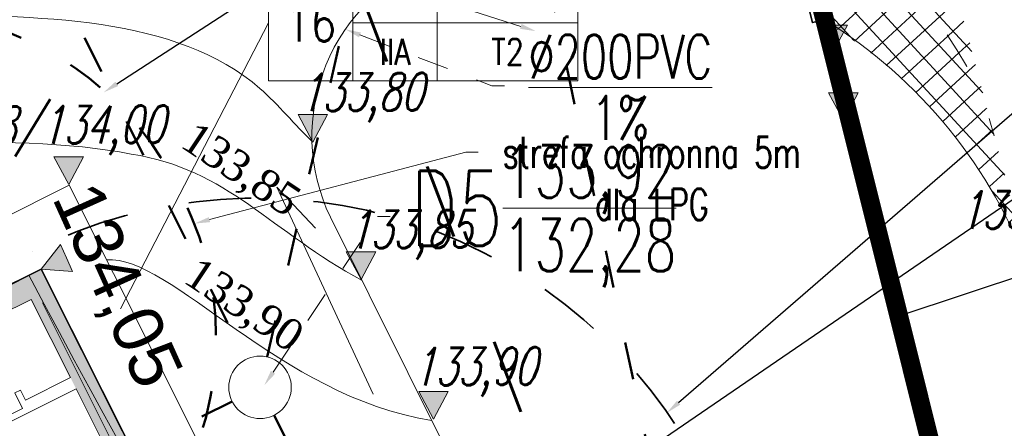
# Model space of a CAD drawing. Header units: metres. Extents: x 7472034 to 8440138, y 5890133 to 5961460.
# Tile 74 of 103: x 8439523 to 8439538, y 5890401 to 5890408. Entities that reach past the tile are written whole.
import ezdxf
from ezdxf import colors
from ezdxf.entities.mleader import LeaderData, LeaderLine
from ezdxf.enums import TextEntityAlignment as Align
from ezdxf.math import Vec2, Vec3

# ---------------------------------------------------------------- set-up
doc = ezdxf.new("R2010")
doc.units = ezdxf.units.M
doc.header["$MEASUREMENT"] = 0
for name, pattern in [('$0$L218_500', [1, 0.5, -0.5]), ('0.5_0.5', [1, 0.5, -0.5]), ('ACAD_ISO03W100', [30, 12, -18]), ('BUW', [1.5, 1, -0.5]), ('CENTER', [2, 1.25, -0.25, 0.25, -0.25]), ('DASHED', [19.05, 12.7, -6.35]), ('DASHED2', [0.375, 0.25, -0.125])]:
    doc.linetypes.add(name, pattern=pattern)
doc.layers.get('0').update_dxf_attribs({"linetype": 'CONTINUOUS', "lineweight": 5})
for name, color, linetype, lineweight in [('### Krawężnik', 6, 'CONTINUOUS', 5), ('### Krawężnik najazdowy', 6, 'ACAD_ISO03W100', 5), ('### rzędne', 172, 'CONTINUOUS', 5), ('$0$### wypełnienie kostka', 142, 'CONTINUOUS', 15), ('___DR.warstwice', 7, 'CONTINUOUS', 5), ('__GRANICA', 5, 'ACAD_ISO03W100', 80), ('_a_widok', 7, 'CONTINUOUS', 5), ('_IS.2P.KS.rura', 32, 'ACAD_ISO03W100', 50), ('_IS.BLOK.KD.doziemne', 7, 'CONTINUOUS', 5), ('_IS.BLOK.KS', 7, 'CONTINUOUS', 5), ('_IS.BLOK.T', 7, 'CONTINUOUS', 5), ('_IS.KD.B.rura', 124, 'ACAD_ISO03W100', 50), ('_IS.KD.B.studnia', 122, 'CONTINUOUS', 13), ('_IS.KD.krata', 114, 'CONTINUOUS', 30), ('_IS.KD.opis.1', 138, 'CONTINUOUS', 18), ('_IS.KD.opis.2', 7, 'CONTINUOUS', 18), ('_STREFA.ODDZIALYWANIA', 32, 'DASHED2', 35), ('_T_strefa_opis', 178, 'CONTINUOUS', 18), ('a_opisy', 7, 'CONTINUOUS', 18), ('drzwi', 7, 'CONTINUOUS', 20), ('dystrybutor', 252, 'CONTINUOUS', 15), ('E_BLOK', 170, 'CONTINUOUS', 20), ('E_OPIS_170', 170, 'CONTINUOUS', 30), ('T_strefa-5', 200, 'ACAD_ISO03W100', 50), ('ZAG-OBRYS070', 7, 'CONTINUOUS', 70)]:
    doc.layers.add(name, color=color, linetype=linetype, lineweight=lineweight)
for name, color, linetype, lineweight, plot in [('-IS.NO', 21, 'CONTINUOUS', 30, False), ('_IS.A.śmieci', 21, 'CONTINUOUS', 30, False), ('_IS_NO', 11, 'CONTINUOUS', 20, False)]:
    doc.layers.add(name, color=color, linetype=linetype, lineweight=lineweight, plot=plot)
for name, color, linetype in [('2D - Ogólne', 7, 'CONTINUOUS'), ('Kraw_parking', 7, 'DASHED'), ('ogródek', 5, 'CONTINUOUS'), ('Rzuty', 3, 'CONTINUOUS')]:
    doc.layers.add(name, color=color, linetype=linetype)
doc.styles.add('ARIAL', font='arial.ttf')
doc.styles.add('ROMANS', font='ROMANS.shx', dxfattribs={"width": 0.8})
doc.styles.add('RS', font='Romans.shx', dxfattribs={"width": 0.7})
doc.styles.add('style2', font='romans.shx', dxfattribs={"width": 0.7, "oblique": 15})
doc.styles.add('wojtek 1', font='times.ttf', dxfattribs={"height": 0.6})
doc.dimstyles.new('1', dxfattribs={"dimscale": 0.04, "dimtxt": 5, "dimasz": 25, "dimexe": 1, "dimexo": 0, "dimgap": 1, "dimtad": 1, "dimdec": 1, "dimrnd": 0.5, "dimdsep": 46, "dimtxsty": 'ROMANS', "dimcen": 0, "dimclrt": 2, "dimadec": 0, "dimazin": 0, "dimtfac": 1, "dimtdec": 1, "dimtofl": 0, "dimtmove": 2, "dimatfit": 3, "dimfxl": 0, "dimtolj": 1, "dimarcsym": 0})
pattern_1 = [(132.580757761, (8673865.75893, -4017014.2359), (-0.233782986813, -0.214829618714), []), (222.580757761, (8673865.75893, -4017014.2359), (0.214829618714, -0.233782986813), [])]

# ---------------------------------------------------------------- blocks, each defined once
blk = doc.blocks.new('A$C6A91272F')
at = {"ltscale": 0.1}
h = blk.add_hatch(color=256, dxfattribs=at)
h.dxf.hatch_style = 1
edge = h.paths.add_edge_path()
edge.add_line((705.3, 1004.6), (1.3, 1004.6))
edge.add_line((1.3, 1004.6), (1.3, 80.6))
edge.add_line((1.3, 80.6), (37.3, 80.6))
edge.add_line((37.3, 80.6), (37.3, 116.4))
edge.add_line((37.3, 116.4), (37.3, 127.6))
edge.add_line((37.3, 127.6), (37.3, 968.6))
edge.add_line((37.3, 968.6), (705.3, 968.6))
edge.add_line((705.3, 968.6), (705.3, 1004.6))
blk.add_lwpolyline([(1.3, 80.6), (1305.3, 80.6), (1305.3, 1004.6), (1.3, 1004.6)], close=True, dxfattribs=at)
at = {"layer": 'dystrybutor', "color": 8}
for p, q in [((462.8, 1004.6), (1.3, 1004.6)), ((37.3, 888.1), (37.3, 968.6)), ((37.3, 968.6), (177.3, 968.6)), ((37.3, 888.1), (37.3, 968.6)), ((37.3, 968.6), (177.3, 968.6)), ((177.3, 968.6), (177.3, 888.1)), ((177.3, 968.6), (177.3, 888.1)), ((197.3, 839.1), (197.3, 968.6)), ((197.3, 968.6), (392.3, 968.6)), ((197.3, 839.1), (197.3, 968.6)), ((197.3, 968.6), (392.3, 968.6)), ((177.3, 888.1), (159.3, 888.1)), ((159.3, 888.1), (159.3, 878.1)), ((177.3, 888.1), (159.3, 888.1)), ((159.3, 888.1), (159.3, 878.1)), ((159.3, 878.1), (187.3, 878.1)), ((159.3, 878.1), (187.3, 878.1)), ((187.3, 878.1), (187.3, 839.1)), ((187.3, 878.1), (187.3, 839.1))]:
    blk.add_line(p, q, dxfattribs=at)
at = {"layer": 'dystrybutor', "color": 8, "ltscale": 0.1}
blk.add_line((705.3, 982.1), (50.3, 982.1), dxfattribs=at)
at = {"layer": 'ogródek', "color": 0}
blk.add_line((1.3, 1004.6), (1.3, 80.6), dxfattribs=at)
blk.add_lwpolyline([(1305.3, 1004.6), (1.3, 1004.6), (1.3, 80.6), (1305.3, 80.6)], close=True, dxfattribs=at)
blk = doc.blocks.new('23123')
at = {"layer": 'a_opisy', "linetype": '$0$L218_500'}
blk.add_hatch(color=250, dxfattribs=at).paths.add_polyline_path([(8443019.233, 5888878.045), (8443018.761, 5888878.045), (8443018.289, 5888878.045), (8443018.761, 5888877.161)])
at = {"layer": 'a_opisy', "color": 250, "linetype": 'CENTER'}
for points in [[(8443018.289, 5888878.045), (8443018.761, 5888878.045)], [(8443019.233, 5888878.045), (8443018.761, 5888877.161), (8443018.289, 5888878.045)], [(8443018.289, 5888878.045), (8443018.761, 5888877.161), (8443019.233, 5888878.045)], [(8443019.233, 5888878.045), (8443018.761, 5888878.045)]]:
    blk.add_lwpolyline(points, dxfattribs=at)
blk = doc.blocks.new('A$C5FF37710')
at = {"layer": '### rzędne', "color": 0, "lineweight": 13, "flags": 128}
blk.add_lwpolyline([(78.51, 33.155), (76.973, 36.468), (77.587, 35.81)], dxfattribs=at)
blk = doc.blocks.new('A$C57F34CC8')
at = {"layer": '__GRANICA', "color": 246, "lineweight": 60, "ltscale": 0.1}
blk.add_lwpolyline([(104.547, 61.491), (124.753, 8.665), (116.278, 0), (87.502, 5.853), (75.537, 9.185), (65.12, 10.793), (52.658, 12.238), (35.114, 14.256), (31.171, 14.725), (0, 23.879)], dxfattribs=at)
blk = doc.blocks.new('A$C1D2679FE')
at = {"layer": '$0$### wypełnienie kostka'}
h = blk.add_hatch(dxfattribs=at)
h.set_pattern_fill('ANSI37', color=251, scale=0.1, angle=447.5808, style=0)
h.set_pattern_definition(pattern_1)
edge = h.paths.add_edge_path()
edge.add_arc((246.286, 82.442), 9.404, 15.61, 23.9686, ccw=False)
edge.add_line((255.343, 84.973), (256.873, 78.397))
edge.add_line((256.873, 78.397), (258.919, 70.664))
edge.add_arc((254.086, 69.384), 5, 14.8266, 69.7158)
edge.add_line((255.819, 74.074), (253.92, 81.676))
edge.add_arc((250.076, 84.874), 5, 320.2428, 376.123)
h = blk.add_hatch(dxfattribs=at)
h.set_pattern_fill('ANSI37', color=251, scale=0.1, angle=447.5808, style=0)
h.set_pattern_definition(pattern_1)
edge = h.paths.add_edge_path()
edge.add_line((258.919, 70.664), (259.498, 68.476))
edge.add_arc((252.176, 65.832), 7.785, 19.8587, 58.7418)
edge.add_line((256.216, 72.486), (255.819, 74.074))
edge.add_arc((254.086, 69.384), 5, 14.8266, 69.7158, ccw=False)
at = {"layer": '### Krawężnik', "color": 0, "ltscale": 0.05}
blk.add_arc((251.98, 65.72), 8.007, 20.1318, 58.1352, dxfattribs=at)
at = {"layer": '### Krawężnik najazdowy', "color": 253, "ltscale": 0.05, "flags": 128}
blk.add_lwpolyline([(255.819, 74.074, -0.244214), (258.919, 70.663)], format="xyb", dxfattribs=at)
at = {"layer": '2D - Ogólne', "lineweight": 5}
blk.add_line((258.168, 64.347), (257.392, 67.779), dxfattribs=at)
at = {"layer": '2D - Ogólne', "flags": 128}
blk.add_lwpolyline([(259.498, 68.476), (257.392, 67.779)], dxfattribs=at)
blk = doc.blocks.new('A$C2C426404')
at = {"layer": '_IS_NO', "ltscale": 0.1}
blk.add_open_spline([(76.845, 43.111), (78.812, 40.835, 0), (85.687, 43.385, 0), (88.216, 40.226), (88.511, 39.942)], degree=3, knots=[0, 0, 0, 0, 11.000491, 12.22465, 12.22465, 12.22465, 12.22465], dxfattribs=at)
at = {"layer": '_IS_NO'}
for points in [[(73.102, 41.223), (73.908, 38.433), (81.688, 40.537), (85.605, 39.753)], [(85.605, 39.753), (87.147, 39.518), (87.851, 38.506), (89.298, 37.733)], [(83.971, 37.814, 0), (89.25, 27.789, 0), (91.694, 25.925, 0), (90.128, 25.478)]]:
    blk.add_open_spline(points, degree=3, dxfattribs=at)
at = {"layer": '_IS_NO', "ltscale": 0.1}
blk.add_open_spline([(85.212, 38.064), (86.232, 38.139), (87.987, 35.871), (90.406, 35.494)], degree=3, dxfattribs=at)
at = {"layer": '_IS_NO'}
blk.add_spline([(75.791, 33.989, 0), (83.971, 37.814, 0)], degree=3, dxfattribs=at)
at = {"layer": '### rzędne', "color": 0, "linetype": '$0$L218_500', "lineweight": 25, "xscale": 0.5, "yscale": 0.5, "zscale": 0.5}
for p in [(-4221420.869, -2944398.638), (-4221424.773, -2944399.312), (-4221420.098, -2944400.832), (-4221418.94, -2944403.069, 0)]:
    blk.add_blockref('23123', p, dxfattribs=at)
at = {"layer": '### rzędne', "color": 0, "linetype": '$0$L218_500', "lineweight": 25, "xscale": 0.5, "yscale": 0.5, "zscale": 0.5, "rotation": 293.7967572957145}
blk.add_blockref('23123', (-4397377.273, 2674583.277, 0), dxfattribs=at)
at = {"layer": '### rzędne', "color": 0, "linetype": 'CENTER', "lineweight": 25, "attachment_point": 1}
for s, insert, char_height, rotation, style in [('133,80', (88.295, 41.037), 0.6, 0.4319, 'style2'), ('133,88/134,00', (81.782, 40.5), 0.6, 0.4319, 'style2'), ('134,05', (85.064, 39.384, 0), 0.8, 294.2287, 'ARIAL'), ('133,47', (98.846, 39.155), 0.6, 0.4319, 'style2'), ('133,85', (89.067, 38.843), 0.6, 0.4319, 'style2'), ('133,90', (90.104, 36.649, 0), 0.6, 0.4319, 'style2')]:
    blk.add_mtext(s, dxfattribs=dict(at, insert=insert, char_height=char_height, rotation=rotation, style=style))
at = {"layer": '_IS_NO', "char_height": 0.5, "attachment_point": 1, "rotation": 326.3635, "style": 'wojtek 1'}
for s, insert in [('133,85', (86.644, 40.3, 0)), ('133,90', (86.692, 38.132, 0))]:
    blk.add_mtext(s, dxfattribs=dict(at, insert=insert))
blk = doc.blocks.new('TAB-STRFY-2')
for p, q in [((3180.88, 1818), (3180.88, 1787.08)), ((3105.88, 1787.08), (3105.88, 1756.16))]:
    blk.add_line(p, q)
for points in [[(3015.88, 1818), (3060.88, 1818), (3060.88, 1756.16), (3015.88, 1756.16)], [(3060.88, 1818), (3105.88, 1818), (3105.88, 1787.08), (3060.88, 1787.08)], [(3105.88, 1818), (3180.88, 1818), (3180.88, 1787.08), (3105.88, 1787.08)], [(3060.88, 1787.08), (3105.88, 1787.08), (3105.88, 1756.16), (3060.88, 1756.16)], [(3105.88, 1787.08), (3180.88, 1787.08), (3180.88, 1756.16), (3105.88, 1756.16)]]:
    blk.add_lwpolyline(points, close=True)
at = {"style": 'ROMANS', "width": 0.8, "flags": 12}
for tag, height, p in [('EX', 14, (3083.38, 1802.54)), ('STREFA', 15, (3143.38, 1802.54)), ('1', 14, (3038.38, 1787.08)), ('II', 14, (3083.38, 1771.62)), ('T2', 14, (3143.38, 1771.62))]:
    blk.add_attdef(tag, text='', height=height, dxfattribs=at).set_placement(p, align=Align.MIDDLE_CENTER)
blk = doc.blocks.new('KS.P.I')
at = {"layer": '_IS.2P.KS.rura', "ltscale": 0.05}
blk.add_line((7472029.612, 5961461.71), (7472034.427, 5961439.025), dxfattribs=at)
at = {"layer": '-IS.NO'}
ml = blk.add_multileader_mtext('Standard', dxfattribs=at)
ml.set_content('\\A1;{\\H1.2x;133,66/133,76}', color=256, style='RS')
ml.set_leader_properties()
ml.build(insert=Vec2(0, 0))
ml.multileader.update_dxf_attribs({"text_left_attachment_type": 2, "text_right_attachment_type": 2, "dogleg_length": 0.2, "arrow_head_size": 0.25})
ctx = ml.context
ctx.base_point, ctx.char_height, ctx.arrow_head_size, ctx.landing_gap_size, ctx.plane_origin = Vec3(7472013.743, 5961453.802), 0.75, 0.25, 0.25, Vec3(7472015.885, 5961453.142)
ctx.left_attachment, ctx.right_attachment, ctx.text_align_type = 2, 2, 1
notes = []
notes.append((ctx, [(1, (1, 1, 0), (7472021.433, 5961453.802), (-1, 0), 0.2, [(3, [(7472031.607, 5961450.55)], 0, [])])]))
ctx.mtext.insert, ctx.mtext.width, ctx.mtext.alignment, ctx.mtext.flow_direction = Vec3(7472017.488, 5961454.488), 8.84446, 2, 5
for ctx, leaders in notes:
    for number, flags, end, landing, length, lines in leaders:
        leader = LeaderData()
        leader.index, (leader.has_last_leader_line, leader.has_dogleg_vector, leader.attachment_direction) = number, flags
        leader.last_leader_point, leader.dogleg_vector, leader.dogleg_length = Vec3(end), Vec3(landing), length
        for number, points, colour, breaks in lines:
            line = LeaderLine()
            line.index, line.vertices, line.color, line.breaks = number, Vec3.list(points), colors.encode_raw_color(colour), breaks
            leader.lines.append(line)
        ctx.leaders.append(leader)
blk = doc.blocks.new('Elektryk_v3')
at = {"layer": 'E_OPIS_170', "color": 0, "lineweight": 20, "annotation_type": 0, "has_hookline": 1, "hookline_direction": 0, "text_width": 14.4}
blk.add_leader([(17.907, -59.052), (62.816, -40.125), (63.216, -40.125)], dimstyle='1', override={"dimasz": 10}, dxfattribs=at)
blk = doc.blocks.new('JPII.KD_aktualizacja rzędnych_20.12.2024')
at = {"layer": '_IS.KD.B.rura', "ltscale": 0.05}
for p, q in [((8438661.954, 5890707.326, 0), (8438666.556, 5890698.159, 0)), ((8438666.893, 5890698.2, 0), (8438668.856, 5890706.708, 0)), ((8438664.509, 5890696.572, 0), (8438666.334, 5890697.488, 0)), ((8438667.005, 5890697.266, 0), (8438669.774, 5890691.748, 0))]:
    blk.add_line(p, q, dxfattribs=at)
at = {"layer": '_IS.KD.B.studnia', "ltscale": 0.1}
blk.add_circle((8438666.78, 5890697.713, 0), 0.5, dxfattribs=at)
at = {"layer": 'Rzuty', "color": 98, "lineweight": 35, "ltscale": 0.1}
blk.add_lwpolyline([(8438675.518, 5890703.934), (8438675.614, 5890703.549), (8438675.809, 5890703.593), (8438675.712, 5890703.982)], close=True, dxfattribs=at)
at = {"layer": '_IS.KD.opis.1'}
ml = blk.add_multileader_mtext('Standard', dxfattribs=at)
ml.set_content('\\A1;{\\C132;D5\\H0.7x;\\C256;\\S133,92/132,28;}', color=256, style='RS')
ml.set_leader_properties()
ml.build(insert=Vec2(0, 0))
ml.multileader.update_dxf_attribs({"text_left_attachment_type": 2, "text_right_attachment_type": 2, "dogleg_length": 0.2, "arrow_head_size": 0.25})
ctx = ml.context
ctx.base_point, ctx.char_height, ctx.arrow_head_size, ctx.landing_gap_size, ctx.plane_origin = Vec3(8438668.858, 5890700.445, 0), 1.2, 0.25, 0.3, Vec3(8438626.847, 5890680.003, 0)
ctx.left_attachment, ctx.right_attachment, ctx.text_align_type = 2, 2, 1
notes = []
notes.append((ctx, [(0, (1, 1, 0), (8438668.658, 5890700.445, 0), (1, 0), 0.2, [(3, [(8438666.848, 5890697.746, 0)], 0, [])])]))
ctx.mtext.insert, ctx.mtext.width, ctx.mtext.alignment, ctx.mtext.flow_direction = Vec3(8438671.312, 5890701.585, 0), 9.34447, 2, 5
at = {"layer": '_IS.KD.opis.2'}
ml = blk.add_multileader_mtext('Standard', dxfattribs=at)
ml.set_content('\\A1;{\\H0.7x;\\S%%C200PVC/1%;}', color=256, style='RS')
ml.set_leader_properties()
ml.build(insert=Vec2(0, 0))
ml.multileader.update_dxf_attribs({"text_left_attachment_type": 2, "text_right_attachment_type": 2, "dogleg_length": 0.2, "arrow_head_size": 0.25})
ctx = ml.context
ctx.base_point, ctx.char_height, ctx.arrow_head_size, ctx.landing_gap_size, ctx.plane_origin = Vec3(8438670.689, 5890702.536), 1, 0.25, 0.3, Vec3(8438623.436, 5890681.604)
ctx.left_attachment, ctx.right_attachment, ctx.text_align_type = 2, 2, 1
notes.append((ctx, [(0, (1, 1, 0), (8438670.489, 5890702.536), (1, 0), 0.2, [(3, [(8438668.144, 5890703.441)], 0, [])])]))
ctx.mtext.insert, ctx.mtext.width, ctx.mtext.alignment, ctx.mtext.flow_direction = Vec3(8438672.541, 5890703.352), 3.03313, 2, 5
for ctx, leaders in notes:
    for number, flags, end, landing, length, lines in leaders:
        leader = LeaderData()
        leader.index, (leader.has_last_leader_line, leader.has_dogleg_vector, leader.attachment_direction) = number, flags
        leader.last_leader_point, leader.dogleg_vector, leader.dogleg_length = Vec3(end), Vec3(landing), length
        for number, points, colour, breaks in lines:
            line = LeaderLine()
            line.index, line.vertices, line.color, line.breaks = number, Vec3.list(points), colors.encode_raw_color(colour), breaks
            leader.lines.append(line)
        ctx.leaders.append(leader)
blk = doc.blocks.new('JPII.T.0')
at = {"layer": '_T_strefa_opis'}
blk.add_line((7472023.808, 5961451.621), (7472021.444, 5961447.047), dxfattribs=at)
at = {"layer": 'T_strefa-5', "ltscale": 0.05, "elevation": 0, "flags": 128}
blk.add_lwpolyline([(7472022.126, 5961443.794, 0.270111), (7472022.44, 5961448.819), (7472022.328, 5961449.042, 0.414214), (7472015.617, 5961451.268), (7472015.348, 5961451.133, 0.414214), (7472013.123, 5961444.422), (7472013.235, 5961444.198)], format="xyb", dxfattribs=at)
at = {"layer": '_T_strefa_opis'}
ref = blk.add_blockref('TAB-STRFY-2', (7471933.332, 5961398.008), dxfattribs=dict(at, xscale=0.03, yscale=0.03, zscale=0.03))
ref.add_attrib('1', '16', dxfattribs={"layer": '0', "lineweight": 30, "height": 0.6, "style": 'ROMANS', "width": 0.8}).set_placement((7472024.483, 5961451.621), align=Align.MIDDLE_CENTER)
ref.add_attrib('EX', 'EX', dxfattribs={"layer": '0', "height": 0.42, "style": 'ROMANS', "width": 0.8}).set_placement((7472025.833, 5961452.084), align=Align.MIDDLE_CENTER)
ref.add_attrib('T2', 'T2', dxfattribs={"layer": '0', "height": 0.42, "style": 'ROMANS', "width": 0.8}).set_placement((7472027.633, 5961451.157), align=Align.MIDDLE_CENTER)
ref.add_attrib('II', 'IIA', dxfattribs={"layer": '0', "height": 0.42, "style": 'ROMANS', "width": 0.8}).set_placement((7472025.833, 5961451.157), align=Align.MIDDLE_CENTER)
ref.add_attrib('STREFA', 'Strefa 2', dxfattribs={"layer": '0', "height": 0.45, "style": 'ROMANS', "width": 0.75}).set_placement((7472027.633, 5961452.084), align=Align.MIDDLE_CENTER)
ml = blk.add_multileader_mtext('Standard', dxfattribs=at)
ml.set_content('strefa ochronna 5m dla LPG', color=256, style='RS')
ml.set_leader_properties()
ml.build(insert=Vec2(0, 0))
ml.multileader.update_dxf_attribs({"has_text_frame": 1, "text_right_attachment_type": 6, "dogleg_length": 0.2, "arrow_head_size": 0.25})
ctx = ml.context
ctx.base_point, ctx.char_height, ctx.arrow_head_size, ctx.landing_gap_size, ctx.plane_origin = Vec3(7472027.165, 5961449.55), 0.5, 0.25, 0.1, Vec3(7472001.186, 5961448.625)
ctx.right_attachment, ctx.text_align_type = 6, 1
notes = []
notes.append((ctx, [(0, (1, 1, 0), (7472026.965, 5961449.55), (1, 0), 0.2, [(3, [(7472022.624, 5961448.409)], 0, [])])]))
ctx.mtext.insert, ctx.mtext.width, ctx.mtext.alignment, ctx.mtext.flow_direction = Vec3(7472029.94, 5961449.8), 5.61632, 2, 5
for ctx, leaders in notes:
    for number, flags, end, landing, length, lines in leaders:
        leader = LeaderData()
        leader.index, (leader.has_last_leader_line, leader.has_dogleg_vector, leader.attachment_direction) = number, flags
        leader.last_leader_point, leader.dogleg_vector, leader.dogleg_length = Vec3(end), Vec3(landing), length
        for number, points, colour, breaks in lines:
            line = LeaderLine()
            line.index, line.vertices, line.color, line.breaks = number, Vec3.list(points), colors.encode_raw_color(colour), breaks
            leader.lines.append(line)
        ctx.leaders.append(leader)

msp = doc.modelspace()

# ---------------------------------------------------------------- linework, layer by layer
at = {"layer": '_a_widok'}
for p, q in [((8439514.199, 5890400.548), (8439523.347, 5890405.14)), ((8439523.347, 5890405.14), (8439530.095, 5890391.696)), ((8439527.525, 5890404.627), (8439533.203, 5890393.232, 0))]:
    msp.add_line(p, q, dxfattribs=at)
at = {"layer": '_a_widok', "elevation": 0}
msp.add_lwpolyline([(8439527.525, 5890404.627, -0.443856), (8439529.21, 5890408.745)], format="xyb", dxfattribs=at)
at = {"layer": '_STREFA.ODDZIALYWANIA', "linetype": '0.5_0.5', "ltscale": 2, "elevation": 0, "flags": 128}
msp.add_lwpolyline([(8439530.157, 5890389.336), (8439530.157, 5890389.336, 0.414214), (8439533.721, 5890400.073), (8439533.497, 5890400.52, 0.414214), (8439522.76, 5890404.085), (8439522.76, 5890404.085)], format="xyb", dxfattribs=at)
at = {"layer": 'Kraw_parking', "elevation": 0}
msp.add_lwpolyline([(8439528.751, 5890392.142), (8439520.493, 5890387.997), (8439514.643, 5890399.652), (8439522.901, 5890403.797)], close=True, dxfattribs=at)
msp.add_lwpolyline([(8439528.751, 5890392.142), (8439520.493, 5890387.997), (8439514.643, 5890399.652), (8439522.901, 5890403.797)], close=True, dxfattribs=at)
at = {"layer": 'ZAG-OBRYS070', "color": 196, "linetype": 'BUW', "ltscale": 3, "const_width": 0.3, "flags": 128}
msp.add_lwpolyline([(8439542.761, 5890378.443), (8439518.201, 5890365.873), (8439498.319, 5890366.929), (8439486.184, 5890370.071), (8439475.08, 5890372.57), (8439442.184, 5890382.266), (8439442.184, 5890382.266), (8439442.184, 5890382.266), (8439482.631, 5890402.023), (8439495.032, 5890408.082), (8439507.432, 5890414.142), (8439507.432, 5890414.142), (8439525.871, 5890423.153), (8439532.321, 5890420.233), (8439542.761, 5890378.443)], close=True, dxfattribs=at)

# ---------------------------------------------------------------- block references
at = {"layer": '### Krawężnik', "color": 1, "linetype": 'Continuous', "ltscale": 0.2}
msp.add_blockref('A$C1D2679FE', (8439279.223, 5890335.267), dxfattribs=at)
at = {"layer": '### rzędne', "linetype": '$0$L218_500', "xscale": 0.5, "yscale": 0.5, "zscale": 0.5}
msp.add_blockref('23123', (4218026.177, 2945968.677, 0), dxfattribs=at)
at = {"layer": '___DR.warstwice', "color": 0, "linetype": 'Continuous', "ltscale": 0.2}
msp.add_blockref('A$C2C426404', (8439438.734, 5890365.884), dxfattribs=at)
at = {"layer": '___DR.warstwice', "ltscale": 0.1}
msp.add_blockref('A$C5FF37710', (8439449.698, 5890368.642), dxfattribs=at)
at = {"layer": '__GRANICA', "color": 1, "linetype": 'Continuous', "ltscale": 0.2}
msp.add_blockref('A$C57F34CC8', (8439413.808, 5890371.967), dxfattribs=at)
at = {"layer": '_IS.BLOK.KD.doziemne', "linetype": '$0$L218_500'}
msp.add_blockref('JPII.KD_aktualizacja rzędnych_20.12.2024', (859.621, -295.807), dxfattribs=at)
at = {"layer": '_IS.BLOK.KS'}
msp.add_blockref('KS.P.I', (967499.203, -71042.946), dxfattribs=at)
at = {"layer": '_IS.BLOK.T'}
msp.add_blockref('JPII.T.0', (967502.726, -71043.884), dxfattribs=at)
at = {"layer": '_IS.KD.krata', "xscale": 0.5, "yscale": 0.5, "zscale": 0.5}
msp.add_blockref('23123', (4218026.349, 2945967.595), dxfattribs=at)
at = {"layer": 'drzwi', "color": 250, "ltscale": 0.1, "xscale": 0.009999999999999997, "yscale": 0.009999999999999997, "zscale": 0.009999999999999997, "rotation": 296.6529459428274}
msp.add_blockref('A$C6A91272F', (8439513.916, 5890399.302, 0), dxfattribs=at)
at = {"layer": 'E_BLOK'}
msp.add_blockref('Elektryk_v3', (8439509.58, 5890454.306), dxfattribs=at)

# ---------------------------------------------------------------- leaders
at = {"layer": '_IS.A.śmieci', "color": 0, "linetype": 'ByBlock'}
ml = msp.add_multileader_mtext('Standard', dxfattribs=at)
ml.set_content('Strefa ochronna 5m\\Pdla LPG', style='RS')
ml.set_leader_properties()
ml.build(insert=Vec2(0, 0))
ml.multileader.update_dxf_attribs({"text_left_attachment_type": 2, "text_right_attachment_type": 2, "dogleg_length": 0.5, "arrow_head_size": 0.25})
ctx = ml.context
ctx.base_point, ctx.char_height, ctx.arrow_head_size, ctx.landing_gap_size, ctx.plane_origin = Vec3(8439552.803, 5890425.142), 0.75, 0.25, 0.25, Vec3(8439510.716, 5890416.551)
ctx.left_attachment, ctx.right_attachment = 2, 2
notes = []
notes.append((ctx, [(0, (1, 1, 0), (8439552.303, 5890425.142), (1, 0), 0.5, [(3, [(8439523.9, 5890406.624)], 0, [])])]))
ctx.mtext.insert, ctx.mtext.width, ctx.mtext.flow_direction = Vec3(8439553.053, 5890426.142), 16.29559, 5
ml = msp.add_multileader_mtext('Standard', dxfattribs=at)
ml.set_content('Strefa oddziaływania czerpni ściennej wentylacji mechanicznej - 8m', style='RS')
ml.set_leader_properties()
ml.build(insert=Vec2(0, 0))
ml.multileader.update_dxf_attribs({"text_left_attachment_type": 2, "text_right_attachment_type": 2, "dogleg_length": 0.5, "arrow_head_size": 0.25})
ctx = ml.context
ctx.base_point, ctx.char_height, ctx.arrow_head_size, ctx.landing_gap_size, ctx.plane_origin = Vec3(8439555.271, 5890420.471, 0), 0.75, 0.25, 0.25, Vec3(8439512.434, 5890410.88, 0)
ctx.left_attachment, ctx.right_attachment = 2, 2
notes.append((ctx, [(0, (1, 1, 0), (8439554.771, 5890420.471, 0), (1, 0), 0.5, [(3, [(8439532.906, 5890401.497, 0)], 0, [])])]))
ctx.mtext.insert, ctx.mtext.width, ctx.mtext.flow_direction = Vec3(8439555.521, 5890421.596, 0), 16.29559, 5
ml = msp.add_multileader_mtext('Standard', dxfattribs=at)
ml.set_content('CZERPNIA ŚCIENNA - 2m od terenu', style='RS')
ml.set_leader_properties()
ml.build(insert=Vec2(0, 0))
ml.multileader.update_dxf_attribs({"text_left_attachment_type": 2, "text_right_attachment_type": 2, "dogleg_length": 0.5, "arrow_head_size": 0.25})
ctx = ml.context
ctx.base_point, ctx.char_height, ctx.arrow_head_size, ctx.landing_gap_size, ctx.plane_origin = Vec3(8439557.538, 5890417.652, 0), 0.75, 0.25, 0.25, Vec3(8439519.574, 5890401.637, 0)
ctx.left_attachment, ctx.right_attachment = 2, 2
notes.append((ctx, [(0, (1, 1, 0), (8439557.038, 5890417.652, 0), (1, 0), 0.5, [(3, [(8439526.458, 5890396.71, 0)], 0, [])])]))
ctx.mtext.insert, ctx.mtext.width, ctx.mtext.flow_direction = Vec3(8439557.788, 5890418.134, 0), 16.29559, 5
for ctx, leaders in notes:
    for number, flags, end, landing, length, lines in leaders:
        leader = LeaderData()
        leader.index, (leader.has_last_leader_line, leader.has_dogleg_vector, leader.attachment_direction) = number, flags
        leader.last_leader_point, leader.dogleg_vector, leader.dogleg_length = Vec3(end), Vec3(landing), length
        for number, points, colour, breaks in lines:
            line = LeaderLine()
            line.index, line.vertices, line.color, line.breaks = number, Vec3.list(points), colors.encode_raw_color(colour), breaks
            leader.lines.append(line)
        ctx.leaders.append(leader)

doc.saveas('drawing.dxf')
